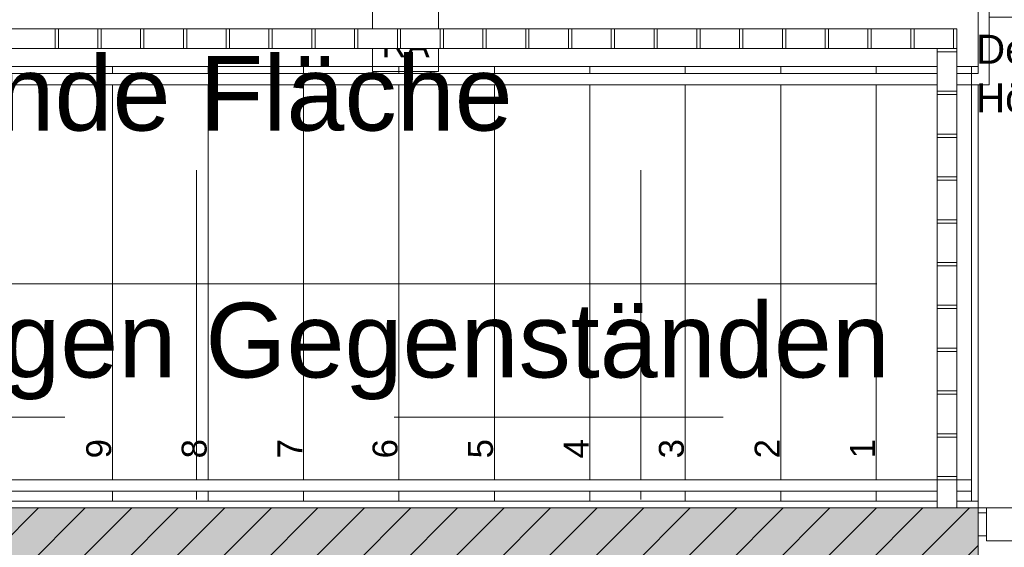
# Model space of a CAD drawing. Header units: metres. Extents: x -49 to 152, y -127 to 99.
# Tile 67 of 177: x -20.79 to -17.8, y -3.09 to -1.49. Entities that reach past the tile are written whole.
import ezdxf
from ezdxf.enums import TextEntityAlignment as Align

# ---------------------------------------------------------------- set-up
doc = ezdxf.new("R2010")
doc.units = ezdxf.units.M
for name, pattern in [('gestrichelt - 01', [2, 1, -1]), ('ISO-07 Punktiert', [0.889, 0.127, -0.762]), ('Raster 01', [2, 1, -1]), ('VW-01 Strichlinie kurz', [2, 1, -1])]:
    doc.linetypes.add(name, pattern=pattern)
for name, color, linetype, lineweight, true_color in [('013_Beton und Stahlbetonarbeiten-000 Sichtbeton-341 tragende In', 5, 'Continuous', 5, 0x0000ff), ('013_Beton und Stahlbetonarbeiten-350 Stahlbeton Treppe Ansicht', 7, 'Continuous', 9, 0xa6a6a6), ('AV1-Raster', 7, 'Raster 01', 9, 0xa6a6a6)]:
    doc.layers.add(name, color=color, linetype=linetype, lineweight=lineweight, true_color=true_color)
for name, color, linetype, lineweight in [('013_Beton und Stahlbetonarbeiten-000 Unterzüge', 7, 'ISO-07 Punktiert', 13), ('013_Beton und Stahlbetonarbeiten-340 Innenwände', 7, 'Continuous', 18), ('031_Metallbauarbeiten-340 Innentüren _ Elemente', 7, 'Continuous', 9), ('031_Metallbauarbeiten-340 Treppen Geländer', 7, 'Continuous', 9), ('_1.35m (3D)', 7, 'Continuous', 9), ('_Legende (2D)', 7, 'Continuous', 9), ('_OG 3 (2D)', 7, 'Continuous', 9), ('_OG 3 - DS (2D)', 7, 'Continuous', 9), ('AV1-Brandschutzkonzept-Brandschutzkonzept', 7, 'Continuous', 5), ('AV1-Stempel-Raumstempel', 7, 'Continuous', 9), ('Keine', 7, 'Continuous', 9)]:
    doc.layers.add(name, color=color, linetype=linetype, lineweight=lineweight)
doc.styles.add('Arial', font='arial.ttf')
doc.styles.add('Arial (bold)', font='arialbd.ttf')

# ---------------------------------------------------------------- blocks, each defined once
blk = doc.blocks.new('Group-4')
at = {"layer": 'AV1-Raster'}
for p, q in [((-20.25, -22.95), (-20.25, 1.35)), ((-18.9, -22.95), (-18.9, 1.35)), ((1.35, -2.7), (-40.5, -2.7))]:
    blk.add_line(p, q, dxfattribs=at)
blk = doc.blocks.new('1.35m (3D)')
at = {"layer": 'AV1-Raster', "color": 7}
blk.add_blockref('Group-4', (0, 0), dxfattribs=at)
blk = doc.blocks.new('Group-45')
at = {"color": 255, "linetype": 'Continuous', "lineweight": 9, "transparency": 33554687}
blk.add_wipeout([(-19.715, -1.45), (-19.515, -1.45), (-19.515, -1.65), (-19.715, -1.65)], dxfattribs=at).dxf.layer = 'AV1-Brandschutzkonzept-Brandschutzkonzept'
at = {"layer": 'AV1-Brandschutzkonzept-Brandschutzkonzept', "color": 1, "linetype": 'Continuous', "lineweight": 9, "true_color": 0xff0000, "transparency": 33554687, "flags": 128}
blk.add_lwpolyline([(-19.715, -1.45), (-19.515, -1.45), (-19.515, -1.65), (-19.715, -1.65)], close=True, dxfattribs=at)
at = {"layer": 'AV1-Brandschutzkonzept-Brandschutzkonzept', "insert": (-19.615, -1.6073), "char_height": 0.0756, "attachment_point": 8, "line_spacing_factor": 0.967004, "style": 'Arial'}
blk.add_mtext('RA', dxfattribs=at)
blk = doc.blocks.new('Group-46')
at = {"layer": 'AV1-Brandschutzkonzept-Brandschutzkonzept', "color": 7}
blk.add_blockref('Group-45', (0, 0), dxfattribs=at)
blk = doc.blocks.new('OG 3 - DS (2D)')
at = {"layer": 'AV1-Brandschutzkonzept-Brandschutzkonzept', "color": 7, "transparency": 33554687}
blk.add_blockref('Group-46', (0, 0), dxfattribs=at)
blk = doc.blocks.new('Group-74')
at = {"layer": '013_Beton und Stahlbetonarbeiten-350 Stahlbeton Treppe Ansicht', "color": 7, "linetype": 'Raster 01'}
blk.add_line((-17.875, -0.125), (-17.875, -2.975), dxfattribs=at)
at = {"layer": '013_Beton und Stahlbetonarbeiten-350 Stahlbeton Treppe Ansicht', "color": 252, "linetype": 'Continuous', "true_color": 0x888888}
blk.add_line((-21.515, -1.635), (-17.875, -1.635), dxfattribs=at)
at = {"layer": '013_Beton und Stahlbetonarbeiten-350 Stahlbeton Treppe Ansicht', "linetype": 'Continuous'}
for p, q in [((-20.505, -2.955), (-20.505, -1.635)), ((-20.215, -2.955), (-20.215, -1.635)), ((-19.925, -2.955), (-19.925, -1.635)), ((-19.635, -2.955), (-19.635, -1.635)), ((-19.345, -2.295), (-19.345, -1.635)), ((-17.875, -2.955), (-21.515, -2.955))]:
    blk.add_line(p, q, dxfattribs=at)
at = {"layer": '013_Beton und Stahlbetonarbeiten-350 Stahlbeton Treppe Ansicht', "color": 8}
for p, q in [((-19.055, -2.955), (-19.055, -1.635)), ((-18.765, -2.955), (-18.765, -1.635)), ((-18.475, -1.635), (-18.475, -2.955)), ((-18.185, -2.955), (-18.185, -1.635)), ((-17.895, -2.955), (-17.895, -1.635)), ((-19.345, -2.955), (-19.345, -2.295))]:
    blk.add_line(p, q, dxfattribs=at)
at = {"layer": '013_Beton und Stahlbetonarbeiten-350 Stahlbeton Treppe Ansicht', "color": 7, "linetype": 'Continuous', "flags": 128}
blk.add_lwpolyline([(-17.735, -0.125), (-17.735, -1.485), (-17.875, -1.485), (-17.875, -1.62), (-17.875, -2.975)], dxfattribs=at)
at = {"layer": '013_Beton und Stahlbetonarbeiten-350 Stahlbeton Treppe Ansicht', "color": 8, "linetype": 'Continuous', "lineweight": 18, "transparency": 33554687, "flags": 128}
blk.add_lwpolyline([(-18.185, -0.805), (-22.1, -0.805), (-22.1, -2.295), (-18.185, -2.295)], dxfattribs=at)
at = {"layer": '013_Beton und Stahlbetonarbeiten-350 Stahlbeton Treppe Ansicht', "color": 8, "linetype": 'Continuous', "lineweight": 18, "transparency": 33554687}
blk.add_circle((-18.185, -2.295), 0.001, dxfattribs=at)
at = {"layer": '013_Beton und Stahlbetonarbeiten-350 Stahlbeton Treppe Ansicht', "char_height": 0.0757, "attachment_point": 7, "rotation": 90, "line_spacing_factor": 0.971931, "style": 'Arial'}
for s, insert in [('9', (-20.5085, -2.825, -3.29)), ('8', (-20.2185, -2.825, -3.29)), ('7', (-19.9285, -2.825, -3.29)), ('6', (-19.6385, -2.825, -3.29)), ('5', (-19.3485, -2.825, -3.29)), ('4', (-19.0585, -2.825, -3.29)), ('3', (-18.7685, -2.825, -3.29)), ('2', (-18.4785, -2.825, -3.29)), ('1', (-18.1885, -2.825, -3.29))]:
    blk.add_mtext(s, dxfattribs=dict(at, insert=insert))
blk = doc.blocks.new('Group-75')
at = {"color": 255, "linetype": 'Continuous', "lineweight": 13, "transparency": 33554687}
blk.add_wipeout([(-18.185, -1.4094), (-17.8413, -1.4094), (-17.8413, -1.6906), (-17.895, -1.6906), (-17.895, -1.6556), (-17.875, -1.6556), (-17.875, -1.4444), (-18.185, -1.4444)], dxfattribs=at).dxf.layer = '031_Metallbauarbeiten-340 Treppen Geländer'
at = {"layer": '031_Metallbauarbeiten-340 Treppen Geländer', "color": 8, "linetype": 'Continuous', "lineweight": 13, "flags": 128}
blk.add_lwpolyline([(-18.185, -1.4094), (-17.8413, -1.4094), (-17.8413, -1.6906), (-17.895, -1.6906), (-17.895, -1.6556), (-17.875, -1.6556), (-17.875, -1.4444), (-18.185, -1.4444)], close=True, dxfattribs=at)
at = {"color": 255, "linetype": 'Continuous', "lineweight": 9, "transparency": 33554687}
blk.add_wipeout([(-21.085, -1.6906), (-17.895, -1.6906), (-17.895, -1.6556), (-21.085, -1.6556)], dxfattribs=at).dxf.layer = '031_Metallbauarbeiten-340 Treppen Geländer'
at = {"layer": '031_Metallbauarbeiten-340 Treppen Geländer', "color": 253, "linetype": 'Continuous', "lineweight": 9, "flags": 128}
blk.add_lwpolyline([(-21.085, -1.6906), (-17.895, -1.6906), (-17.895, -1.6556), (-21.085, -1.6556)], close=True, dxfattribs=at)
blk = doc.blocks.new('Group-76')
at = {"color": 255, "linetype": 'Continuous', "lineweight": 9}
blk.add_wipeout([(-21.085, -2.89), (-17.895, -2.89), (-17.895, -2.925), (-21.085, -2.925)], dxfattribs=at).dxf.layer = '031_Metallbauarbeiten-340 Treppen Geländer'
at = {"layer": '031_Metallbauarbeiten-340 Treppen Geländer', "color": 253, "linetype": 'Continuous', "lineweight": 9, "flags": 128}
blk.add_lwpolyline([(-21.085, -2.89), (-17.895, -2.89), (-17.895, -2.925), (-21.085, -2.925)], close=True, dxfattribs=at)
blk = doc.blocks.new('Raumstempel - Symbol - 1 (2D)')
at = {"layer": 'AV1-Stempel-Raumstempel', "attachment_point": 1, "line_spacing_factor": 0.967919, "style": 'Arial'}
for s, insert, char_height in [('m²', (1.6225, -0.6736), 0.08826), ('Raumfläche:', (0.2, -0.6736), 0.088263), ('Raumumf.:', (0.2, -0.8236), 0.08826), ('m', (1.6225, -0.8236), 0.0883), ('LRH:', (0.2, -0.9736), 0.08826), ('m', (1.6225, -0.9736), 0.0883), ('Bodenbelag:', (0.2, -1.118), 0.088263), ('Decke:', (0.2, -1.4131), 0.08826), ('Höhe DA:', (0.2, -1.5607), 0.08826), ('m', (1.6225, -1.5625), 0.0883)]:
    blk.add_mtext(s, dxfattribs=dict(at, insert=insert, char_height=char_height))
at = {"layer": 'AV1-Stempel-Raumstempel'}
for tag, style, p in [('Raumnummer', 'Arial', (0.2, -0.2337)), ('Raumname', 'Arial (bold)', (0.2, -0.4337))]:
    blk.add_attdef(tag, text='', height=0.1261, dxfattribs=dict(at, style=style)).set_placement(p, align=Align.TOP_LEFT)
at = {"layer": 'AV1-Stempel-Raumstempel', "style": 'Arial'}
for tag, p in [('Raumfläche', (1.5725, -0.6736)), ('Raumumfang', (1.5725, -0.8236)), ('LRH', (1.5725, -0.9736)), ('Bodenbelag', (1.7253, -1.1199)), ('Bodendetail', (1.7253, -1.2674)), ('Decke', (1.7278, -1.415)), ('Höhe_DA', (1.5725, -1.5625))]:
    blk.add_attdef(tag, text='', height=0.0883, dxfattribs=at).set_placement(p, align=Align.TOP_RIGHT)
blk = doc.blocks.new('Group-662')
at = {"color": 255, "linetype": 'Continuous', "lineweight": 13, "transparency": 33554687}
blk.add_wipeout([(-18, -1.58), (-17.94, -1.58), (-17.94, -2.975), (-18, -2.975)], dxfattribs=at).dxf.layer = '031_Metallbauarbeiten-340 Treppen Geländer'
at = {"layer": '031_Metallbauarbeiten-340 Treppen Geländer', "color": 8, "linetype": 'Continuous', "lineweight": 13, "transparency": 33554687, "flags": 128}
blk.add_lwpolyline([(-18, -1.58), (-17.94, -1.58), (-17.94, -2.975), (-18, -2.975)], close=True, dxfattribs=at)
at = {"color": 255, "linetype": 'Continuous', "lineweight": 13, "transparency": 33554687}
blk.add_wipeout([(-21.33, -1.52), (-17.94, -1.52), (-17.94, -1.58), (-21.33, -1.58)], dxfattribs=at).dxf.layer = '031_Metallbauarbeiten-340 Treppen Geländer'
for points in [[(-17.94, -1.71), (-17.94, -1.72), (-18, -1.72), (-18, -1.71)], [(-17.94, -1.84), (-17.94, -1.85), (-18, -1.85), (-18, -1.84)], [(-17.94, -1.97), (-17.94, -1.98), (-18, -1.98), (-18, -1.97)], [(-17.94, -2.1), (-17.94, -2.11), (-18, -2.11), (-18, -2.1)], [(-17.94, -2.23), (-17.94, -2.24), (-18, -2.24), (-18, -2.23)], [(-17.94, -2.36), (-17.94, -2.37), (-18, -2.37), (-18, -2.36)], [(-17.94, -2.49), (-17.94, -2.5), (-18, -2.5), (-18, -2.49)], [(-17.94, -2.62), (-17.94, -2.63), (-18, -2.63), (-18, -2.62)], [(-17.94, -2.75), (-17.94, -2.76), (-18, -2.76), (-18, -2.75)], [(-17.94, -2.88), (-17.94, -2.89), (-18, -2.89), (-18, -2.88)]]:
    blk.add_wipeout(points, dxfattribs=at).translate(0, 0, -3.29).dxf.layer = '031_Metallbauarbeiten-340 Treppen Geländer'
at = {"layer": '031_Metallbauarbeiten-340 Treppen Geländer', "color": 8, "linetype": 'Continuous', "lineweight": 13, "transparency": 33554687, "flags": 128}
blk.add_lwpolyline([(-21.33, -1.52), (-17.94, -1.52), (-17.94, -1.58), (-21.33, -1.58)], close=True, dxfattribs=at)
at = {"layer": '031_Metallbauarbeiten-340 Treppen Geländer', "color": 7, "linetype": 'Continuous', "lineweight": 13, "transparency": 33554687, "flags": 128}
for points in [[(-17.94, -1.71), (-17.94, -1.72), (-18, -1.72), (-18, -1.71)], [(-17.94, -1.84), (-17.94, -1.85), (-18, -1.85), (-18, -1.84)], [(-17.94, -1.97), (-17.94, -1.98), (-18, -1.98), (-18, -1.97)], [(-17.94, -2.1), (-17.94, -2.11), (-18, -2.11), (-18, -2.1)], [(-17.94, -2.23), (-17.94, -2.24), (-18, -2.24), (-18, -2.23)], [(-17.94, -2.36), (-17.94, -2.37), (-18, -2.37), (-18, -2.36)], [(-17.94, -2.49), (-17.94, -2.5), (-18, -2.5), (-18, -2.49)], [(-17.94, -2.62), (-17.94, -2.63), (-18, -2.63), (-18, -2.62)], [(-17.94, -2.75), (-17.94, -2.76), (-18, -2.76), (-18, -2.75)], [(-17.94, -2.88), (-17.94, -2.89), (-18, -2.89), (-18, -2.88)]]:
    blk.add_lwpolyline(points, close=True, dxfattribs=at)
at = {"color": 255, "linetype": 'Continuous', "lineweight": 13, "transparency": 33554687}
for points in [[(-20.68, -1.52), (-20.67, -1.52), (-20.67, -1.58), (-20.68, -1.58)], [(-20.55, -1.52), (-20.54, -1.52), (-20.54, -1.58), (-20.55, -1.58)], [(-20.42, -1.52), (-20.41, -1.52), (-20.41, -1.58), (-20.42, -1.58)], [(-20.29, -1.52), (-20.28, -1.52), (-20.28, -1.58), (-20.29, -1.58)], [(-20.16, -1.52), (-20.15, -1.52), (-20.15, -1.58), (-20.16, -1.58)], [(-20.03, -1.52), (-20.02, -1.52), (-20.02, -1.58), (-20.03, -1.58)], [(-19.9, -1.52), (-19.89, -1.52), (-19.89, -1.58), (-19.9, -1.58)], [(-19.77, -1.52), (-19.76, -1.52), (-19.76, -1.58), (-19.77, -1.58)], [(-19.64, -1.52), (-19.63, -1.52), (-19.63, -1.58), (-19.64, -1.58)], [(-19.51, -1.52), (-19.5, -1.52), (-19.5, -1.58), (-19.51, -1.58)], [(-19.38, -1.52), (-19.37, -1.52), (-19.37, -1.58), (-19.38, -1.58)], [(-19.25, -1.52), (-19.24, -1.52), (-19.24, -1.58), (-19.25, -1.58)], [(-19.12, -1.52), (-19.11, -1.52), (-19.11, -1.58), (-19.12, -1.58)], [(-18.99, -1.52), (-18.98, -1.52), (-18.98, -1.58), (-18.99, -1.58)], [(-18.86, -1.52), (-18.85, -1.52), (-18.85, -1.58), (-18.86, -1.58)], [(-18.73, -1.52), (-18.72, -1.52), (-18.72, -1.58), (-18.73, -1.58)], [(-18.6, -1.52), (-18.59, -1.52), (-18.59, -1.58), (-18.6, -1.58)], [(-18.47, -1.52), (-18.46, -1.52), (-18.46, -1.58), (-18.47, -1.58)], [(-18.34, -1.52), (-18.33, -1.52), (-18.33, -1.58), (-18.34, -1.58)], [(-18.21, -1.52), (-18.2, -1.52), (-18.2, -1.58), (-18.21, -1.58)], [(-18.08, -1.52), (-18.07, -1.52), (-18.07, -1.58), (-18.08, -1.58)], [(-17.95, -1.52), (-17.94, -1.52), (-17.94, -1.58), (-17.95, -1.58)]]:
    blk.add_wipeout(points, dxfattribs=at).translate(0, 0, -3.29).dxf.layer = '031_Metallbauarbeiten-340 Treppen Geländer'
at = {"layer": '031_Metallbauarbeiten-340 Treppen Geländer', "color": 7, "linetype": 'Continuous', "lineweight": 13, "transparency": 33554687, "flags": 128}
for points in [[(-20.68, -1.52), (-20.67, -1.52), (-20.67, -1.58), (-20.68, -1.58)], [(-20.55, -1.52), (-20.54, -1.52), (-20.54, -1.58), (-20.55, -1.58)], [(-20.42, -1.52), (-20.41, -1.52), (-20.41, -1.58), (-20.42, -1.58)], [(-20.29, -1.52), (-20.28, -1.52), (-20.28, -1.58), (-20.29, -1.58)], [(-20.16, -1.52), (-20.15, -1.52), (-20.15, -1.58), (-20.16, -1.58)], [(-20.03, -1.52), (-20.02, -1.52), (-20.02, -1.58), (-20.03, -1.58)], [(-19.9, -1.52), (-19.89, -1.52), (-19.89, -1.58), (-19.9, -1.58)], [(-19.77, -1.52), (-19.76, -1.52), (-19.76, -1.58), (-19.77, -1.58)], [(-19.64, -1.52), (-19.63, -1.52), (-19.63, -1.58), (-19.64, -1.58)], [(-19.51, -1.52), (-19.5, -1.52), (-19.5, -1.58), (-19.51, -1.58)], [(-19.38, -1.52), (-19.37, -1.52), (-19.37, -1.58), (-19.38, -1.58)], [(-19.25, -1.52), (-19.24, -1.52), (-19.24, -1.58), (-19.25, -1.58)], [(-19.12, -1.52), (-19.11, -1.52), (-19.11, -1.58), (-19.12, -1.58)], [(-18.99, -1.52), (-18.98, -1.52), (-18.98, -1.58), (-18.99, -1.58)], [(-18.86, -1.52), (-18.85, -1.52), (-18.85, -1.58), (-18.86, -1.58)], [(-18.73, -1.52), (-18.72, -1.52), (-18.72, -1.58), (-18.73, -1.58)], [(-18.6, -1.52), (-18.59, -1.52), (-18.59, -1.58), (-18.6, -1.58)], [(-18.47, -1.52), (-18.46, -1.52), (-18.46, -1.58), (-18.47, -1.58)], [(-18.34, -1.52), (-18.33, -1.52), (-18.33, -1.58), (-18.34, -1.58)], [(-18.21, -1.52), (-18.2, -1.52), (-18.2, -1.58), (-18.21, -1.58)], [(-18.08, -1.52), (-18.07, -1.52), (-18.07, -1.58), (-18.08, -1.58)], [(-17.95, -1.52), (-17.94, -1.52), (-17.94, -1.58), (-17.95, -1.58)]]:
    blk.add_lwpolyline(points, close=True, dxfattribs=at)
at = {"color": 255, "linetype": 'Continuous', "lineweight": 13, "transparency": 33554687}
blk.add_wipeout([(-17.94, -1.58), (-17.94, -1.59), (-18, -1.59), (-18, -1.58)], dxfattribs=at).translate(0, 0, -3.29).dxf.layer = '031_Metallbauarbeiten-340 Treppen Geländer'
at = {"layer": '031_Metallbauarbeiten-340 Treppen Geländer', "color": 7, "linetype": 'Continuous', "lineweight": 13, "transparency": 33554687, "flags": 128}
blk.add_lwpolyline([(-17.94, -1.58), (-17.94, -1.59), (-18, -1.59), (-18, -1.58)], close=True, dxfattribs=at)
blk = doc.blocks.new('Group-663')
at = {"layer": '031_Metallbauarbeiten-340 Treppen Geländer', "color": 7}
blk.add_blockref('Group-662', (0, 0), dxfattribs=at)
blk = doc.blocks.new('COE - Innentür 1.55 - 01')
at = {"layer": '031_Metallbauarbeiten-340 Innentüren _ Elemente', "color": 253, "linetype": 'gestrichelt - 01', "lineweight": 9, "flags": 128}
for points in [[(0.0125, 1.4425), (-0.0075, 1.4425), (-0.0075, 1.48), (-0.1275, 1.48), (-0.1275, 1.5), (0.0125, 1.5)], [(-0.025, 1.435), (-0.025, 1.4425), (0.03, 1.4425), (0.03, 1.435)], [(0.065, 1.435), (0.065, 1.385), (-1.255, 1.385), (-1.255, 1.435)], [(0.0125, 1.3775), (-0.0075, 1.3775), (-0.0075, 1.34), (-0.1275, 1.34), (-0.1275, 1.32), (0.0125, 1.32)], [(-0.025, 1.3775), (-0.025, 1.385), (0.03, 1.385), (0.03, 1.3775)]]:
    blk.add_lwpolyline(points, close=True, dxfattribs=at)
at = {"layer": '031_Metallbauarbeiten-340 Innentüren _ Elemente', "color": 253, "linetype": 'gestrichelt - 01', "lineweight": 9}
blk.add_arc((-1.255, 1.435), 1.32, 270, 357.8307, dxfattribs=at)
at = {"color": 255}
blk.add_wipeout([(-1.34, 1.55), (-1.27, 1.55), (-1.27, 1.525), (-1.34, 1.525)], dxfattribs=at).dxf.layer = '031_Metallbauarbeiten-340 Innentüren _ Elemente'
at = {"layer": '031_Metallbauarbeiten-340 Innentüren _ Elemente', "flags": 128}
blk.add_lwpolyline([(-1.34, 1.55), (-1.27, 1.55), (-1.27, 1.525), (-1.34, 1.525)], close=True, dxfattribs=at)
at = {"color": 255}
blk.add_wipeout([(-1.305, 1.335), (-1.255, 1.335), (-1.255, 0.215), (-1.305, 0.215)], dxfattribs=at).dxf.layer = '031_Metallbauarbeiten-340 Innentüren _ Elemente'
at = {"layer": '031_Metallbauarbeiten-340 Innentüren _ Elemente', "color": 253, "flags": 128}
blk.add_lwpolyline([(-1.305, 1.335), (-1.255, 1.335), (-1.255, 0.215), (-1.305, 0.215)], close=True, dxfattribs=at)
at = {"color": 255}
blk.add_wipeout([(-1.315, 1.44), (-1.255, 1.44), (-1.255, 1.525), (-1.355, 1.525), (-1.355, 1.425), (-1.315, 1.425)], dxfattribs=at).dxf.layer = '031_Metallbauarbeiten-340 Innentüren _ Elemente'
at = {"layer": '031_Metallbauarbeiten-340 Innentüren _ Elemente', "flags": 128}
blk.add_lwpolyline([(-1.315, 1.44), (-1.255, 1.44), (-1.255, 1.525), (-1.355, 1.525), (-1.355, 1.425), (-1.315, 1.425)], close=True, dxfattribs=at)
at = {"color": 255}
for points in [[(-1.3125, 0.1675), (-1.3125, 0.1875), (-1.35, 0.1875), (-1.35, 0.3075), (-1.37, 0.3075), (-1.37, 0.1675)], [(-1.2475, 0.1675), (-1.2475, 0.1875), (-1.21, 0.1875), (-1.21, 0.3075), (-1.19, 0.3075), (-1.19, 0.1675)]]:
    blk.add_wipeout(points, dxfattribs=at).dxf.layer = '031_Metallbauarbeiten-340 Innentüren _ Elemente'
at = {"layer": '031_Metallbauarbeiten-340 Innentüren _ Elemente', "flags": 128}
for points in [[(-1.3125, 0.1675), (-1.3125, 0.1875), (-1.35, 0.1875), (-1.35, 0.3075), (-1.37, 0.3075), (-1.37, 0.1675)], [(-1.2475, 0.1675), (-1.2475, 0.1875), (-1.21, 0.1875), (-1.21, 0.3075), (-1.19, 0.3075), (-1.19, 0.1675)]]:
    blk.add_lwpolyline(points, close=True, dxfattribs=at)
at = {"color": 255}
for points in [[(-1.3125, 0.205), (-1.305, 0.205), (-1.305, 0.15), (-1.3125, 0.15)], [(-1.255, 0.205), (-1.2475, 0.205), (-1.2475, 0.15), (-1.255, 0.15)]]:
    blk.add_wipeout(points, dxfattribs=at).dxf.layer = '031_Metallbauarbeiten-340 Innentüren _ Elemente'
at = {"layer": '031_Metallbauarbeiten-340 Innentüren _ Elemente', "flags": 128}
for points in [[(-1.3125, 0.205), (-1.305, 0.205), (-1.305, 0.15), (-1.3125, 0.15)], [(-1.255, 0.205), (-1.2475, 0.205), (-1.2475, 0.15), (-1.255, 0.15)]]:
    blk.add_lwpolyline(points, close=True, dxfattribs=at)
at = {"color": 255}
blk.add_wipeout([(-1.255, 0.115), (-1.305, 0.115), (-1.305, 0.24), (-1.29, 0.24), (-1.29, 0.215), (-1.27, 0.215), (-1.27, 0.24), (-1.255, 0.24)], dxfattribs=at).dxf.layer = '031_Metallbauarbeiten-340 Innentüren _ Elemente'
at = {"layer": '031_Metallbauarbeiten-340 Innentüren _ Elemente', "flags": 128}
blk.add_lwpolyline([(-1.255, 0.115), (-1.305, 0.115), (-1.305, 0.24), (-1.29, 0.24), (-1.29, 0.215), (-1.27, 0.215), (-1.27, 0.24), (-1.255, 0.24)], close=True, dxfattribs=at)
at = {"color": 255}
for points in [[(-1.29, 1.335), (-1.27, 1.335), (-1.27, 0.215), (-1.29, 0.215)], [(-1.315, 0.11), (-1.255, 0.11), (-1.255, 0.025), (-1.355, 0.025), (-1.355, 0.125), (-1.315, 0.125)]]:
    blk.add_wipeout(points, dxfattribs=at).dxf.layer = '031_Metallbauarbeiten-340 Innentüren _ Elemente'
at = {"layer": '031_Metallbauarbeiten-340 Innentüren _ Elemente', "flags": 128}
for points in [[(-1.29, 1.335), (-1.27, 1.335), (-1.27, 0.215), (-1.29, 0.215)], [(-1.315, 0.11), (-1.255, 0.11), (-1.255, 0.025), (-1.355, 0.025), (-1.355, 0.125), (-1.315, 0.125)]]:
    blk.add_lwpolyline(points, close=True, dxfattribs=at)
at = {"color": 255}
for points in [[(-1.255, 1.435), (-1.305, 1.435), (-1.305, 1.31), (-1.29, 1.31), (-1.29, 1.335), (-1.27, 1.335), (-1.27, 1.31), (-1.255, 1.31)], [(-1.34, 0.025), (-1.27, 0.025), (-1.27, 0), (-1.34, 0)]]:
    blk.add_wipeout(points, dxfattribs=at).dxf.layer = '031_Metallbauarbeiten-340 Innentüren _ Elemente'
at = {"layer": '031_Metallbauarbeiten-340 Innentüren _ Elemente', "flags": 128}
for points in [[(-1.255, 1.435), (-1.305, 1.435), (-1.305, 1.31), (-1.29, 1.31), (-1.29, 1.335), (-1.27, 1.335), (-1.27, 1.31), (-1.255, 1.31)], [(-1.34, 0.025), (-1.27, 0.025), (-1.27, 0), (-1.34, 0)]]:
    blk.add_lwpolyline(points, close=True, dxfattribs=at)
blk = doc.blocks.new('OG 3 (2D)')
at = {"layer": '013_Beton und Stahlbetonarbeiten-350 Stahlbeton Treppe Ansicht', "color": 7}
blk.add_blockref('Group-74', (0, 0), dxfattribs=at)
at = {"layer": '013_Beton und Stahlbetonarbeiten-000 Sichtbeton-341 tragende In', "linetype": 'Continuous', "lineweight": 0}
blk.add_hatch(color=30, dxfattribs=at).paths.add_polyline_path([(-18.125, -3.225), (-18.125, -3.175), (-17.925, -3.175), (-17.925, -3.025), (-17.875, -2.975), (-17.875, -3.225)])
at = {"layer": '013_Beton und Stahlbetonarbeiten-000 Unterzüge', "linetype": 'VW-01 Strichlinie kurz', "flags": 128}
blk.add_lwpolyline([(-17.875, -3.225), (-17.875, -2.975), (-16.325, -2.975), (-16.325, -3.225)], close=True, dxfattribs=at)
at = {"layer": '031_Metallbauarbeiten-340 Treppen Geländer', "color": 7}
blk.add_blockref('Group-75', (0, 0), dxfattribs=at)
blk.add_blockref('Group-76', (0, 0), dxfattribs=at)
at = {"layer": '013_Beton und Stahlbetonarbeiten-000 Sichtbeton-341 tragende In', "linetype": 'Continuous', "lineweight": 0}
blk.add_hatch(color=30, dxfattribs=at).paths.add_polyline_path([(-17.925, -3.025), (-17.875, -2.975), (-22.825, -2.975), (-22.825, -0.125), (-22.875, -0.075), (-22.875, -3.025)])
at = {"layer": '013_Beton und Stahlbetonarbeiten-340 Innenwände', "linetype": 'Continuous', "lineweight": 0, "true_color": 0xc0c0c0}
blk.add_hatch(color=9, dxfattribs=at).paths.add_polyline_path([(-20.625, -5.275), (-20.625, -3.225), (-17.875, -3.225), (-17.875, -2.975), (-22.825, -2.975), (-22.825, -0.125), (-23.075, -0.125), (-23.075, -3.725), (-22.825, -3.725), (-22.825, -3.225), (-20.875, -3.225), (-20.875, -5.525), (-17.875, -5.525), (-17.875, -5.275)])
at = {"layer": '013_Beton und Stahlbetonarbeiten-340 Innenwände', "linetype": 'Continuous', "lineweight": 13}
h = blk.add_hatch(dxfattribs=at)
h.set_pattern_fill('Stahlbeton', color=251, style=0, pattern_type=2)
h.set_pattern_definition([(45, (0, 0), (0.07071068, -0.07071068), [0.025, -0.025])])
h.paths.add_polyline_path([(-20.625, -5.275), (-20.625, -3.225), (-17.875, -3.225), (-17.875, -2.975), (-22.825, -2.975), (-22.825, -0.125), (-23.075, -0.125), (-23.075, -3.725), (-22.825, -3.725), (-22.825, -3.225), (-20.875, -3.225), (-20.875, -5.525), (-17.875, -5.525), (-17.875, -5.275)])
h = blk.add_hatch(dxfattribs=at)
h.set_pattern_fill('Stahlbeton-1', color=251, style=0, pattern_type=2)
h.set_pattern_definition([(-135, (0.03106, -0.03313), (0.07071068, -0.07071068), [])])
h.paths.add_polyline_path([(-20.625, -5.275), (-20.625, -3.225), (-17.875, -3.225), (-17.875, -2.975), (-22.825, -2.975), (-22.825, -0.125), (-23.075, -0.125), (-23.075, -3.725), (-22.825, -3.725), (-22.825, -3.225), (-20.875, -3.225), (-20.875, -5.525), (-17.875, -5.525), (-17.875, -5.275)])
at = {"layer": '013_Beton und Stahlbetonarbeiten-340 Innenwände', "flags": 128}
blk.add_lwpolyline([(-20.625, -5.275), (-20.625, -3.225), (-17.875, -3.225), (-17.875, -2.975), (-22.825, -2.975), (-22.825, -0.125), (-23.075, -0.125), (-23.075, -3.725), (-22.825, -3.725), (-22.825, -3.225), (-20.875, -3.225), (-20.875, -5.525), (-17.875, -5.525), (-17.875, -5.275)], close=True, dxfattribs=at)
at = {"layer": 'AV1-Stempel-Raumstempel'}
blk.add_blockref('Raumstempel - Symbol - 1 (2D)', (-18.0821, -0.125), dxfattribs=at).add_auto_attribs({'Raumname': 'Treppenhaus 01', 'Raumnummer': '333', 'Bodendetail': '(BA 4.2)', 'Raumfläche': '22,09', 'LRH': '3,25', 'Raumumfang': '23,3', 'Höhe_DA': '0', 'Decke': 'Sichtbeton SB3', 'Bodenbelag': 'Betonwerkstein'})
at = {"layer": '031_Metallbauarbeiten-340 Innentüren _ Elemente', "color": 7, "xscale": -1, "rotation": 270}
blk.add_blockref('COE - Innentür 1.55 - 01', (-17.875, -1.72), dxfattribs=at)
at = {"layer": '031_Metallbauarbeiten-340 Treppen Geländer', "color": 7}
blk.add_blockref('Group-663', (0, 0), dxfattribs=at)
blk = doc.blocks.new('Legende (2D)')
at = {"layer": 'Keine', "color": 7, "transparency": 33554687, "char_height": 0.226963, "attachment_point": 4, "line_spacing_factor": 0.969122, "style": 'Arial'}
for s, insert in [('Kampfmittelsondierung: Zu untersuchende Fläche', (-26.3032, -1.75)), ('3 m-Bereich freizuhalten von eisenhaltigen Gegenständen', (-26.3032, -2.5))]:
    blk.add_mtext(s, dxfattribs=dict(at, insert=insert))

msp = doc.modelspace()

# ---------------------------------------------------------------- block references
at = {"layer": '_1.35m (3D)'}
msp.add_blockref('1.35m (3D)', (0, 0), dxfattribs=at)

# ---------------------------------------------------------------- next in the draw order: block references
at = {"layer": '_OG 3 - DS (2D)'}
msp.add_blockref('OG 3 - DS (2D)', (0, 0), dxfattribs=at)

# ---------------------------------------------------------------- next in the draw order: block references
at = {"layer": '_OG 3 (2D)'}
msp.add_blockref('OG 3 (2D)', (0, 0), dxfattribs=at)

# ---------------------------------------------------------------- next in the draw order: block references
at = {"layer": '_Legende (2D)'}
msp.add_blockref('Legende (2D)', (0, 0), dxfattribs=at)

doc.saveas('drawing.dxf')
